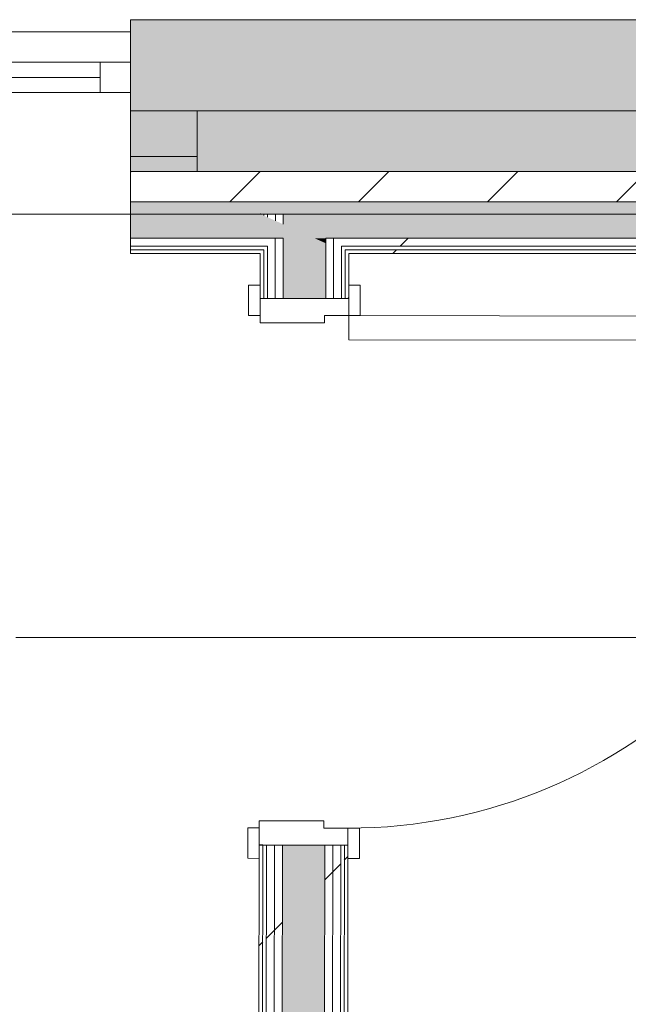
# Model space of a CAD drawing. Header units: millimetres. Extents: x -30280 to 100171, y -17460 to 4378.
# Tile 21 of 136: x -11180 to -10178, y -13640 to -12019. Entities that reach past the tile are written whole.
import ezdxf

# ---------------------------------------------------------------- set-up
doc = ezdxf.new("R2010")
doc.units = ezdxf.units.MM
doc.header["$MEASUREMENT"] = 0
doc.linetypes.add('Dot & Dashed', pattern=[3351.388812, 1587.5, -881.944444, 0, -881.944368])
doc.linetypes.add('Wipeout_Contour', pattern=[1000, 0, -1000])
for name, color, linetype in [('12_FAÇ_Façana', 7, 'Continuous'), ('16_SEC_Seccions Planta 1', 7, 'Continuous'), ('Nuevo_08_E_Envans secs', 7, 'Continuous'), ('Nuevo_Puertas Archicad', 7, 'Continuous'), ('Ventanas Archicad', 7, 'Continuous')]:
    doc.layers.add(name, color=color, linetype=linetype)
for name, color, linetype, lineweight in [('12_FAÇ_Façana_Pluma_Nº__1', 7, 'Continuous', 5), ('12_FAÇ_Façana_Pluma_Nº__2', 8, 'Continuous', 5), ('12_FAÇ_Façana_Pluma_Nº__7', 7, 'Continuous', 5), ('16_SEC_Seccions Planta 1_Pluma_Nº__192', 150, 'Continuous', 0), ('Nuevo_08_E_Envans secs_Pluma_Nº__1', 7, 'Continuous', 5), ('Nuevo_Puertas Archicad_Pluma_Nº__1', 7, 'Continuous', 5), ('Ventanas Archicad_Pluma_Nº__1', 7, 'Continuous', 5), ('Ventanas Archicad_Pluma_Nº__7', 7, 'Continuous', 5)]:
    doc.layers.add(name, color=color, linetype=linetype, lineweight=lineweight)
for name, color, linetype, lineweight, true_color in [('12_FAÇ_Façana_Pluma_Nº__102', 7, 'Continuous', 5, 0xcccccc), ('12_FAÇ_Façana_Pluma_Nº__174', 7, 'Continuous', 13, 0xe4ad2c), ('12_FAÇ_Façana_Pluma_Nº__176', 7, 'Continuous', 15, 0x93a0c6), ('Nuevo_08_E_Envans secs_Pluma_Nº__102', 7, 'Continuous', 5, 0xcccccc), ('Nuevo_08_E_Envans secs_Pluma_Nº__171', 171, 'Continuous', 13, 0xaaaaff), ('Nuevo_08_E_Envans secs_Pluma_Nº__177', 7, 'Continuous', 15, 0xf7e046), ('Nuevo_Puertas Archicad_Pluma_Nº__3', 7, 'Continuous', 5, 0xa4a4a4)]:
    doc.layers.add(name, color=color, linetype=linetype, lineweight=lineweight, true_color=true_color)
pattern_1 = [(45, (0, 0), (-919.24, 919.24), [975, -325]), (45, (4e-13, 919.2), (-919.24, 919.24), [975, -325])]

# ---------------------------------------------------------------- blocks, each defined once
blk = doc.blocks.new('Muro_22_1', base_point=(-7036.1, -12339))
at = {"layer": '12_FAÇ_Façana_Pluma_Nº__102', "linetype": 'Continuous', "lineweight": 0, "true_color": 0xe5e5e5}
blk.add_hatch(color=254, dxfattribs=at).paths.add_polyline_path([(-10997.4, -12019), (-10997.4, -12169), (-7450.4, -12169), (-7450.4, -12094.6), (-7050.4, -12094.6), (-7050.4, -12169), (-7036.1, -12169), (-7036.1, -12019)])
at = {"layer": '12_FAÇ_Façana_Pluma_Nº__174', "linetype": 'Continuous', "lineweight": 13, "true_color": 0xe4ad2c}
blk.add_hatch(color=42, dxfattribs=at).paths.add_polyline_path([(-10997.4, -12269), (-7450.4, -12269), (-7450.4, -12169), (-10997.4, -12169)])
at = {"layer": '12_FAÇ_Façana_Pluma_Nº__176', "linetype": 'Continuous', "lineweight": 0, "true_color": 0x495063}
blk.add_hatch(color=251, dxfattribs=at).paths.add_polyline_path([(-7490.4, -12319), (-10997.4, -12319), (-10997.4, -12339), (-7490.4, -12339)])
at = {"layer": '12_FAÇ_Façana_Pluma_Nº__2', "linetype": 'Continuous', "lineweight": 5}
h = blk.add_hatch(dxfattribs=at)
h.set_pattern_fill('Ceramic_0001', color=8, style=0, pattern_type=2)
h.set_pattern_definition([(45, (0, 0), (-106.066, 106.066), [])])
h.paths.add_polyline_path([(-7490.4, -12269), (-10997.4, -12269), (-10997.4, -12319), (-7490.4, -12319)])
at = {"layer": '12_FAÇ_Façana_Pluma_Nº__7', "color": 7, "linetype": 'Continuous', "lineweight": 5}
for p, q in [((-10997.4, -12169), (-7450.4, -12169)), ((-10997.4, -12269), (-7490.4, -12269)), ((-10997.4, -12319), (-7490.4, -12319))]:
    blk.add_line(p, q, dxfattribs=at)
at = {"layer": '12_FAÇ_Façana_Pluma_Nº__7', "color": 7, "linetype": 'Continuous', "lineweight": 5, "flags": 128}
for points in [[(-7036.1, -12019), (-10997.4, -12019)], [(-10997.4, -12019), (-10997.4, -12339)], [(-10997.4, -12339), (-7490.4, -12339)]]:
    blk.add_lwpolyline(points, dxfattribs=at)
blk = doc.blocks.new('Ventana Vertical Multi-Faja 27')
at = {"layer": 'Ventanas Archicad_Pluma_Nº__1', "color": 7, "linetype": 'Continuous', "lineweight": 5}
for p, q in [((-600, 50), (600, 50)), ((-600, 0), (-550, 0)), ((-550, 0), (-550, -50)), ((-550, 0), (550, 0)), ((550, -50), (550, 0)), ((550, 0), (600, 0)), ((-550, -25), (550, -25)), ((-550, -50), (-600, -50)), ((550, -50), (-550, -50)), ((600, -50), (550, -50)), ((-600, -180), (-600, -155)), ((600, -180), (600, -155)), ((-600, -250), (600, -250))]:
    blk.add_line(p, q, dxfattribs=at)
at = {"layer": 'Ventanas Archicad_Pluma_Nº__7', "color": 7, "linetype": 'Continuous', "lineweight": 5}
for p, q in [((-600, 50), (-600, 30)), ((600, 50), (600, 30)), ((-600, 30), (-600, 0)), ((-600, 30), (-600, 0)), ((600, 30), (600, 0)), ((600, 30), (600, 0)), ((-600, 0), (-600, -50)), ((-600, 0), (-600, -50)), ((-600, 0), (-600, -50)), ((-600, 0), (-600, -50)), ((600, 0), (600, -50)), ((600, 0), (600, -50)), ((600, 0), (600, -50)), ((600, 0), (600, -50)), ((-600, -50), (-600, -80)), ((-600, -50), (-600, -80)), ((600, -50), (600, -80)), ((600, -50), (600, -80)), ((-600, -80), (-600, -155)), ((-600, -80), (-600, -155)), ((600, -80), (600, -155)), ((600, -80), (600, -155)), ((-600, -180), (-600, -230)), ((600, -180), (600, -230)), ((-600, -230), (-600, -250)), ((600, -230), (600, -250))]:
    blk.add_line(p, q, dxfattribs=at)
blk = doc.blocks.new('Muro_26_1', base_point=(-11002.4, -12339))
at = {"layer": '12_FAÇ_Façana', "linetype": 'Continuous', "lineweight": 0, "true_color": 0x000000}
h = blk.add_hatch(dxfattribs=at)
h.set_pattern_fill('Yeso_0001', color=18, style=0, pattern_type=2)
h.set_pattern_definition([(0, (0, 0), (0, 375), [0, -375])])
h.paths.add_polyline_path([(-10997.4, -12269), (-10887.4, -12269), (-10887.4, -12244), (-10997.4, -12244)])
at = {"layer": '12_FAÇ_Façana_Pluma_Nº__102', "linetype": 'Continuous', "lineweight": 0, "true_color": 0xe5e5e5}
blk.add_hatch(color=254, dxfattribs=at).paths.add_polyline_path([(-10887.4, -12169), (-10997.4, -12059), (-10997.4, -12244), (-10887.4, -12244)])
at = {"layer": '12_FAÇ_Façana_Pluma_Nº__1', "color": 7, "linetype": 'Continuous', "lineweight": 5}
for p, q in [((-10997.4, -12269), (-10997.4, -12244)), ((-10997.4, -12244), (-10887.4, -12244)), ((-10887.4, -12244), (-10887.4, -12269)), ((-10887.4, -12269), (-10997.4, -12269))]:
    blk.add_line(p, q, dxfattribs=at)
at = {"layer": '12_FAÇ_Façana_Pluma_Nº__7', "color": 7, "linetype": 'Continuous', "lineweight": 5}
for p, q in [((-10997.4, -12039), (-10997.4, -12059)), ((-10997.4, -12059), (-10997.4, -12089)), ((-10997.4, -12059), (-10997.4, -12089)), ((-10997.4, -12089), (-10997.4, -12139)), ((-10997.4, -12089), (-10997.4, -12139)), ((-10997.4, -12139), (-10997.4, -12169)), ((-10997.4, -12139), (-10997.4, -12169)), ((-10997.4, -12169), (-10997.4, -12244)), ((-10997.4, -12169), (-10997.4, -12244)), ((-10887.4, -12169), (-10887.4, -12244)), ((-10997.4, -12269), (-10997.4, -12319)), ((-10997.4, -12319), (-10997.4, -12339))]:
    blk.add_line(p, q, dxfattribs=at)
at = {"layer": 'Ventanas Archicad', "color": 253, "linetype": 'Continuous', "lineweight": 5, "true_color": 0xa4a4a6, "zscale": 1000}
blk.add_blockref('Ventana Vertical Multi-Faja 27', (-11597.4, -12089), dxfattribs=at)
blk = doc.blocks.new('*X405')
at = {"layer": 'Nuevo_08_E_Envans secs_Pluma_Nº__102', "linetype": 'Continuous', "lineweight": 5, "true_color": 0xcccccc}
blk.add_hatch(color=254, dxfattribs=at).paths.add_polyline_path([(-7490.4, -12339), (-10675.9, -12339), (-10676, -12379), (-7490.4, -12379)])
blk = doc.blocks.new('Muro_115_1', base_point=(-10638, -12404))
at = {"layer": 'Nuevo_08_E_Envans secs_Pluma_Nº__1', "color": 7, "linetype": 'Continuous', "lineweight": 5, "flags": 128}
blk.add_lwpolyline([(-7490.4, -12339), (-10675.9, -12339)], dxfattribs=at)
at = {"color": 254, "linetype": 'Wipeout_Contour', "lineweight": 0, "ltscale": 49028.588246}
blk.add_wipeout([(-10644, -12401.3), (-10644, -12404), (-10638, -12404)], dxfattribs=at).dxf.layer = 'Nuevo_08_E_Envans secs'
at = {"layer": 'Nuevo_08_E_Envans secs_Pluma_Nº__171', "linetype": 'Continuous', "lineweight": 13, "true_color": 0xaaaaff}
h = blk.add_hatch(dxfattribs=at)
h.set_pattern_fill('Panellat_HPL_0001', color=161, style=0, pattern_type=2)
h.set_pattern_definition(pattern_1)
h.paths.add_polyline_path([(-10644, -12401.3), (-10644, -12404), (-10638, -12404)])
at = {"color": 254, "linetype": 'Wipeout_Contour', "lineweight": 0, "ltscale": 65359.993826}
blk.add_wipeout([(-10644, -12398), (-10644, -12401.3), (-10638, -12404), (-10638, -12398)], dxfattribs=at).dxf.layer = 'Nuevo_08_E_Envans secs'
at = {"layer": 'Nuevo_08_E_Envans secs_Pluma_Nº__171', "linetype": 'Continuous', "lineweight": 13, "true_color": 0xaaaaff}
h = blk.add_hatch(dxfattribs=at)
h.set_pattern_fill('Panellat_HPL_0001', color=161, style=0, pattern_type=2)
h.set_pattern_definition(pattern_1)
h.paths.add_polyline_path([(-10644, -12398), (-10644, -12401.3), (-10638, -12404), (-10638, -12398)])
at = {"color": 254, "linetype": 'Wipeout_Contour', "lineweight": 0, "ltscale": 65355.68631}
blk.add_wipeout([(-10650, -12379), (-10663, -12379), (-10663, -12392), (-10650, -12392)], dxfattribs=at).dxf.layer = 'Nuevo_08_E_Envans secs'
at = {"color": 254, "linetype": 'Wipeout_Contour', "lineweight": 0, "ltscale": 61678.236318}
blk.add_wipeout([(-7515.4, -12398), (-10638, -12398), (-10638, -12404), (-7515.4, -12404)], dxfattribs=at).dxf.layer = 'Nuevo_08_E_Envans secs'
at = {"layer": 'Nuevo_08_E_Envans secs_Pluma_Nº__171', "linetype": 'Continuous', "lineweight": 13, "true_color": 0xaaaaff}
h = blk.add_hatch(dxfattribs=at)
h.set_pattern_fill('Panellat_HPL_0001', color=161, style=0, pattern_type=2)
h.set_pattern_definition(pattern_1)
h.paths.add_polyline_path([(-7515.4, -12398), (-10638, -12398), (-10638, -12404), (-7515.4, -12404)])
at = {"layer": 'Nuevo_08_E_Envans secs_Pluma_Nº__177', "linetype": 'Continuous', "lineweight": 15, "true_color": 0xf7e046}
h = blk.add_hatch(dxfattribs=at)
h.set_pattern_fill('Panellat_HPL_0001', color=53, style=0, pattern_type=2)
h.set_pattern_definition(pattern_1)
h.paths.add_polyline_path([(-10650, -12379), (-10663, -12379), (-10663, -12392), (-10650, -12392)])
at = {"layer": 'Nuevo_08_E_Envans secs_Pluma_Nº__1', "color": 7, "linetype": 'Continuous', "lineweight": 5}
for p, q in [((-10663, -12379), (-10676, -12379)), ((-10663, -12379), (-10663, -12392)), ((-10644, -12401.3), (-10644, -12404))]:
    blk.add_line(p, q, dxfattribs=at)
at = {"layer": 'Nuevo_08_E_Envans secs_Pluma_Nº__1', "color": 7, "linetype": 'Continuous', "lineweight": 5, "flags": 128}
blk.add_lwpolyline([(-10638, -12404), (-7515.4, -12404)], dxfattribs=at)
at = {"color": 254, "linetype": 'Wipeout_Contour', "lineweight": 0, "ltscale": 61631.376867}
blk.add_wipeout([(-7503.4, -12379), (-10650, -12379), (-10650, -12392), (-7503.4, -12392)], dxfattribs=at).dxf.layer = 'Nuevo_08_E_Envans secs'
at = {"layer": 'Nuevo_08_E_Envans secs_Pluma_Nº__177', "linetype": 'Continuous', "lineweight": 15, "true_color": 0xf7e046}
h = blk.add_hatch(dxfattribs=at)
h.set_pattern_fill('Panellat_HPL_0001', color=53, style=0, pattern_type=2)
h.set_pattern_definition(pattern_1)
h.paths.add_polyline_path([(-7503.4, -12379), (-10650, -12379), (-10650, -12392), (-7503.4, -12392)])
at = {"layer": 'Nuevo_08_E_Envans secs_Pluma_Nº__1', "color": 7, "linetype": 'Continuous', "lineweight": 5}
for p, q in [((-10663, -12379), (-7490.4, -12379)), ((-10650, -12392), (-10650, -12398)), ((-10650, -12392), (-7503.4, -12392)), ((-10644, -12398), (-10644, -12401.3)), ((-10644, -12398), (-7509.4, -12398))]:
    blk.add_line(p, q, dxfattribs=at)
at = {"layer": 'Nuevo_08_E_Envans secs', "color": 7, "lineweight": 20}
blk.add_blockref('*X405', (0, 0), dxfattribs=at)
blk = doc.blocks.new('*X468')
at = {"layer": 'Nuevo_08_E_Envans secs_Pluma_Nº__102', "linetype": 'Continuous', "lineweight": 5, "true_color": 0xcccccc}
blk.add_hatch(color=254, dxfattribs=at).paths.add_polyline_path([(-10676, -12379), (-10694.1, -12379), (-10676, -12387.1)])
blk = doc.blocks.new('*X469')
at = {"layer": 'Nuevo_08_E_Envans secs_Pluma_Nº__102', "linetype": 'Continuous', "lineweight": 5, "true_color": 0xcccccc}
blk.add_hatch(color=254, dxfattribs=at).paths.add_polyline_path([(-10675.9, -12339), (-10745.9, -12339), (-10745.9, -12355.9), (-10694.1, -12379), (-10676, -12379)])
blk = doc.blocks.new('*X474')
at = {"layer": 'Nuevo_08_E_Envans secs_Pluma_Nº__102', "linetype": 'Continuous', "lineweight": 5, "true_color": 0xcccccc}
blk.add_hatch(color=254, dxfattribs=at).paths.add_polyline_path([(-10694.1, -12379), (-10745.9, -12355.9), (-10746, -12379)])
blk = doc.blocks.new('*X475')
at = {"layer": 'Nuevo_08_E_Envans secs_Pluma_Nº__102', "linetype": 'Continuous', "lineweight": 5, "true_color": 0xcccccc}
blk.add_hatch(color=254, dxfattribs=at).paths.add_polyline_path([(-10747.9, -13674.6), (-10677.9, -13674.6), (-10677.4, -13378.2), (-10747.4, -13378.1)])
blk = doc.blocks.new('*X476')
at = {"layer": 'Nuevo_08_E_Envans secs_Pluma_Nº__102', "linetype": 'Continuous', "lineweight": 5, "true_color": 0xcccccc}
blk.add_hatch(color=254, dxfattribs=at).paths.add_polyline_path([(-10746, -12379), (-10746.1, -12478.1), (-10676.1, -12478.2), (-10676, -12387.1), (-10694.1, -12379)])
blk = doc.blocks.new('Puerta 27_11')
at = {"layer": 'Nuevo_Puertas Archicad_Pluma_Nº__1', "color": 7, "linetype": 'Continuous', "lineweight": 5}
for p, q in [((382, 0), (382, 844)), ((382, 844), (422, 844)), ((422, 844), (422, 0)), ((-472, 0), (-472, 19)), ((-472, 19), (-422, 19)), ((-422, 19), (-422, 0)), ((422, 19), (472, 19)), ((422, 0), (422, 19)), ((472, 19), (472, 0)), ((-422, 0), (-472, 0)), ((-450, 0), (-472, 0)), ((-450, 0), (-472, 0)), ((-422, 0), (-450, 0)), ((-450, 0), (-450, -146)), ((-450, 0), (-450, -6)), ((-450, 0), (-450, -6)), ((-422, -40), (-422, 0)), ((422, 0), (382, 0)), ((472, 0), (422, 0)), ((450, 0), (422, 0)), ((422, 0), (422, -40)), ((450, -146), (450, 0)), ((450, 0), (450, -6)), ((450, 0), (450, -6)), ((450, 0), (472, 0)), ((450, 0), (472, 0)), ((-450, -6), (-450, -12)), ((-450, -6), (-450, -12)), ((-450, -12), (-450, -25)), ((-450, -12), (-450, -25)), ((450, -6), (450, -12)), ((450, -6), (450, -12)), ((450, -12), (450, -25)), ((450, -12), (450, -25)), ((-450, -25), (-450, -38)), ((-450, -25), (-450, -38)), ((450, -25), (450, -38)), ((450, -25), (450, -38)), ((-450, -38), (-450, -108)), ((-450, -38), (-450, -108)), ((-410, -40), (-422, -40)), ((-410, -146), (-410, -40)), ((422, -40), (410, -40)), ((410, -40), (410, -146)), ((450, -38), (450, -108)), ((450, -38), (450, -108)), ((-450, -108), (-450, -121)), ((-450, -108), (-450, -121)), ((450, -108), (450, -121)), ((450, -108), (450, -121)), ((-450, -121), (-450, -134)), ((-450, -121), (-450, -134)), ((450, -121), (450, -134)), ((450, -121), (450, -134)), ((-450, -134), (-450, -140)), ((-450, -134), (-450, -140)), ((-450, -140), (-450, -146)), ((-450, -140), (-450, -146)), ((450, -134), (450, -140)), ((450, -134), (450, -140)), ((450, -140), (450, -146)), ((450, -140), (450, -146)), ((-472, -165), (-472, -146)), ((-472, -146), (-422, -146)), ((-450, -146), (-472, -146)), ((-450, -146), (-472, -146)), ((-450, -146), (-410, -146)), ((-422, -146), (-422, -165)), ((410, -146), (450, -146)), ((422, -146), (472, -146)), ((422, -165), (422, -146)), ((450, -146), (472, -146)), ((450, -146), (472, -146)), ((472, -146), (472, -165)), ((-422, -165), (-472, -165)), ((472, -165), (422, -165))]:
    blk.add_line(p, q, dxfattribs=at)
at = {"layer": 'Nuevo_Puertas Archicad_Pluma_Nº__3', "color": 253, "linetype": 'Continuous', "lineweight": 5, "true_color": 0xa4a4a4}
blk.add_arc((422, 0), 844, 90, 180, dxfattribs=at)
blk = doc.blocks.new('Muro_131_1', base_point=(-10640.1, -13808.6))
at = {"layer": 'Nuevo_08_E_Envans secs', "color": 7, "lineweight": 20}
blk.add_blockref('*X468', (0, 0), dxfattribs=at)
at = {"color": 254, "linetype": 'Wipeout_Contour', "lineweight": 0, "ltscale": 49155.898548}
blk.add_wipeout([(-10783.9, -12339), (-10777.9, -12341.6), (-10777.9, -12339)], dxfattribs=at).dxf.layer = 'Nuevo_08_E_Envans secs'
at = {"color": 254, "linetype": 'Wipeout_Contour', "lineweight": 0, "ltscale": 65728.408018}
blk.add_wipeout([(-10778, -12404), (-10778, -12398), (-10784, -12398), (-10784, -12404)], dxfattribs=at).dxf.layer = 'Nuevo_08_E_Envans secs'
at = {"color": 254, "linetype": 'Wipeout_Contour', "lineweight": 0, "ltscale": 49046.161489}
blk.add_wipeout([(-10663, -12392), (-10664.9, -12392), (-10663, -12392.8)], dxfattribs=at).dxf.layer = 'Nuevo_08_E_Envans secs'
at = {"color": 254, "linetype": 'Wipeout_Contour', "lineweight": 0, "ltscale": 49033.929308}
blk.add_wipeout([(-10650, -12398), (-10651.5, -12398), (-10650, -12398.6)], dxfattribs=at).dxf.layer = 'Nuevo_08_E_Envans secs'
at = {"color": 254, "linetype": 'Wipeout_Contour', "lineweight": 0, "ltscale": 69193.596997}
blk.add_wipeout([(-10785.9, -13674.6), (-10779.9, -13674.6), (-10779.4, -13378), (-10785.4, -13378)], dxfattribs=at).dxf.layer = 'Nuevo_08_E_Envans secs'
at = {"layer": 'Nuevo_08_E_Envans secs_Pluma_Nº__171', "linetype": 'Continuous', "lineweight": 13, "true_color": 0xaaaaff}
h = blk.add_hatch(dxfattribs=at)
h.set_pattern_fill('Panellat_HPL_0001', color=161, style=0, pattern_type=2)
h.set_pattern_definition(pattern_1)
h.paths.add_polyline_path([(-10783.9, -12339), (-10777.9, -12341.6), (-10777.9, -12339)])
h = blk.add_hatch(dxfattribs=at)
h.set_pattern_fill('Panellat_HPL_0001', color=161, style=0, pattern_type=2)
h.set_pattern_definition(pattern_1)
h.paths.add_polyline_path([(-10778, -12404), (-10778, -12398), (-10784, -12398), (-10784, -12404)])
h = blk.add_hatch(dxfattribs=at)
h.set_pattern_fill('Panellat_HPL_0001', color=161, style=0, pattern_type=2)
h.set_pattern_definition(pattern_1)
h.paths.add_polyline_path([(-10785.9, -13674.6), (-10779.9, -13674.6), (-10779.4, -13378), (-10785.4, -13378)])
at = {"layer": 'Nuevo_08_E_Envans secs_Pluma_Nº__177', "linetype": 'Continuous', "lineweight": 15, "true_color": 0xf7e046}
h = blk.add_hatch(dxfattribs=at)
h.set_pattern_fill('Panellat_HPL_0001', color=53, style=0, pattern_type=2)
h.set_pattern_definition(pattern_1)
h.paths.add_polyline_path([(-10663, -12392), (-10664.9, -12392), (-10663, -12392.8)])
h = blk.add_hatch(dxfattribs=at)
h.set_pattern_fill('Panellat_HPL_0001', color=53, style=0, pattern_type=2)
h.set_pattern_definition(pattern_1)
h.paths.add_polyline_path([(-10650, -12398), (-10651.5, -12398), (-10650, -12398.6)])
at = {"layer": 'Nuevo_08_E_Envans secs_Pluma_Nº__1', "color": 7, "linetype": 'Continuous', "lineweight": 5}
blk.add_line((-10785.4, -13378), (-10785.5, -13400), dxfattribs=at)
at = {"layer": 'Nuevo_08_E_Envans secs_Pluma_Nº__1', "color": 7, "linetype": 'Continuous', "lineweight": 5, "flags": 128}
blk.add_lwpolyline([(-10785.4, -13378), (-10785.9, -13674.6)], dxfattribs=at)
at = {"layer": 'Nuevo_08_E_Envans secs_Pluma_Nº__1', "color": 7, "linetype": 'Continuous', "lineweight": 5}
blk.add_point((-10783.9, -12339), dxfattribs=at)
at = {"color": 254, "linetype": 'Wipeout_Contour', "lineweight": 0, "ltscale": 65512.472074}
blk.add_wipeout([(-10758.9, -12339), (-10771.9, -12339), (-10771.9, -12344.3), (-10758.9, -12350.1)], dxfattribs=at).dxf.layer = 'Nuevo_08_E_Envans secs'
at = {"color": 254, "linetype": 'Wipeout_Contour', "lineweight": 0, "ltscale": 65640.883834}
blk.add_wipeout([(-10759, -12392), (-10759, -12379), (-10772, -12379), (-10772, -12392)], dxfattribs=at).dxf.layer = 'Nuevo_08_E_Envans secs'
at = {"color": 254, "linetype": 'Wipeout_Contour', "lineweight": 0, "ltscale": 81725.755622}
blk.add_wipeout([(-10650, -12392), (-10663, -12392), (-10663, -12392.8), (-10651.5, -12398), (-10650, -12398)], dxfattribs=at).dxf.layer = 'Nuevo_08_E_Envans secs'
at = {"color": 254, "linetype": 'Wipeout_Contour', "lineweight": 0, "ltscale": 65849.532618}
blk.add_wipeout([(-10784, -12404), (-10784.1, -12478), (-10778.1, -12478), (-10778, -12404)], dxfattribs=at).dxf.layer = 'Nuevo_08_E_Envans secs'
at = {"color": 254, "linetype": 'Wipeout_Contour', "lineweight": 0, "ltscale": 69155.003246}
blk.add_wipeout([(-10773.4, -13378), (-10773.9, -13674.6), (-10760.9, -13674.6), (-10760.4, -13378.1)], dxfattribs=at).dxf.layer = 'Nuevo_08_E_Envans secs'
at = {"layer": 'Nuevo_08_E_Envans secs_Pluma_Nº__171', "linetype": 'Continuous', "lineweight": 13, "true_color": 0xaaaaff}
h = blk.add_hatch(dxfattribs=at)
h.set_pattern_fill('Panellat_HPL_0001', color=161, style=0, pattern_type=2)
h.set_pattern_definition(pattern_1)
h.paths.add_polyline_path([(-10784, -12404), (-10784.1, -12478), (-10778.1, -12478), (-10778, -12404)])
at = {"layer": 'Nuevo_08_E_Envans secs_Pluma_Nº__177', "linetype": 'Continuous', "lineweight": 15, "true_color": 0xf7e046}
h = blk.add_hatch(dxfattribs=at)
h.set_pattern_fill('Panellat_HPL_0001', color=53, style=0, pattern_type=2)
h.set_pattern_definition(pattern_1)
h.paths.add_polyline_path([(-10758.9, -12339), (-10771.9, -12339), (-10771.9, -12344.3), (-10758.9, -12350.1)])
h = blk.add_hatch(dxfattribs=at)
h.set_pattern_fill('Panellat_HPL_0001', color=53, style=0, pattern_type=2)
h.set_pattern_definition(pattern_1)
h.paths.add_polyline_path([(-10759, -12392), (-10759, -12379), (-10772, -12379), (-10772, -12392)])
h = blk.add_hatch(dxfattribs=at)
h.set_pattern_fill('Panellat_HPL_0001', color=53, style=0, pattern_type=2)
h.set_pattern_definition(pattern_1)
h.paths.add_polyline_path([(-10650, -12392), (-10663, -12392), (-10663, -12392.8), (-10651.5, -12398), (-10650, -12398)])
h = blk.add_hatch(dxfattribs=at)
h.set_pattern_fill('Panellat_HPL_0001', color=53, style=0, pattern_type=2)
h.set_pattern_definition(pattern_1)
h.paths.add_polyline_path([(-10773.4, -13378), (-10773.9, -13674.6), (-10760.9, -13674.6), (-10760.4, -13378.1)])
at = {"layer": 'Nuevo_08_E_Envans secs_Pluma_Nº__1', "color": 7, "linetype": 'Continuous', "lineweight": 5}
for p, q in [((-10777.9, -12339), (-10777.9, -12341.6)), ((-10771.9, -12339), (-10771.9, -12344.3)), ((-10784.1, -12478), (-10784.1, -12456)), ((-10779.4, -13378), (-10785.4, -13378)), ((-10779.4, -13378), (-10779.9, -13674.6)), ((-10773.4, -13378), (-10779.4, -13378)), ((-10773.4, -13378), (-10773.9, -13674.6))]:
    blk.add_line(p, q, dxfattribs=at)
at = {"layer": 'Nuevo_08_E_Envans secs_Pluma_Nº__1', "color": 7, "linetype": 'Continuous', "lineweight": 5, "flags": 128}
for points in [[(-10783.9, -12339), (-10777.9, -12339)], [(-10777.9, -12339), (-10771.9, -12339)], [(-10784, -12404), (-10784.1, -12478)]]:
    blk.add_lwpolyline(points, dxfattribs=at)
at = {"color": 254, "linetype": 'Wipeout_Contour', "lineweight": 0, "ltscale": 65487.179291}
blk.add_wipeout([(-10745.9, -12339), (-10758.9, -12339), (-10758.9, -12350.1), (-10745.9, -12355.9)], dxfattribs=at).dxf.layer = 'Nuevo_08_E_Envans secs'
at = {"color": 254, "linetype": 'Wipeout_Contour', "lineweight": 0, "ltscale": 81735.570244}
blk.add_wipeout([(-10663, -12379), (-10676, -12379), (-10676, -12387.1), (-10664.9, -12392), (-10663, -12392)], dxfattribs=at).dxf.layer = 'Nuevo_08_E_Envans secs'
at = {"color": 254, "linetype": 'Wipeout_Contour', "lineweight": 0, "ltscale": 65790.837424}
blk.add_wipeout([(-10772, -12392), (-10772.1, -12478), (-10759.1, -12478.1), (-10759, -12392)], dxfattribs=at).dxf.layer = 'Nuevo_08_E_Envans secs'
at = {"color": 254, "linetype": 'Wipeout_Contour', "lineweight": 0, "ltscale": 69122.658946}
blk.add_wipeout([(-10760.4, -13378.1), (-10760.9, -13674.6), (-10747.9, -13674.6), (-10747.4, -13378.1)], dxfattribs=at).dxf.layer = 'Nuevo_08_E_Envans secs'
at = {"layer": 'Nuevo_08_E_Envans secs_Pluma_Nº__177', "linetype": 'Continuous', "lineweight": 15, "true_color": 0xf7e046}
h = blk.add_hatch(dxfattribs=at)
h.set_pattern_fill('Panellat_HPL_0001', color=53, style=0, pattern_type=2)
h.set_pattern_definition(pattern_1)
h.paths.add_polyline_path([(-10745.9, -12339), (-10758.9, -12339), (-10758.9, -12350.1), (-10745.9, -12355.9)])
h = blk.add_hatch(dxfattribs=at)
h.set_pattern_fill('Panellat_HPL_0001', color=53, style=0, pattern_type=2)
h.set_pattern_definition(pattern_1)
h.paths.add_polyline_path([(-10663, -12379), (-10676, -12379), (-10676, -12387.1), (-10664.9, -12392), (-10663, -12392)])
h = blk.add_hatch(dxfattribs=at)
h.set_pattern_fill('Panellat_HPL_0001', color=53, style=0, pattern_type=2)
h.set_pattern_definition(pattern_1)
h.paths.add_polyline_path([(-10772, -12392), (-10772.1, -12478), (-10759.1, -12478.1), (-10759, -12392)])
h = blk.add_hatch(dxfattribs=at)
h.set_pattern_fill('Panellat_HPL_0001', color=53, style=0, pattern_type=2)
h.set_pattern_definition(pattern_1)
h.paths.add_polyline_path([(-10760.4, -13378.1), (-10760.9, -13674.6), (-10747.9, -13674.6), (-10747.4, -13378.1)])
at = {"layer": 'Nuevo_08_E_Envans secs_Pluma_Nº__1', "color": 7, "linetype": 'Continuous', "lineweight": 5}
for p, q in [((-10758.9, -12339), (-10758.9, -12350.1)), ((-10745.9, -12339), (-10745.9, -12355.9)), ((-10784, -12398), (-10778, -12398)), ((-10778, -12398), (-10778.1, -12478)), ((-10778, -12392), (-10772, -12392)), ((-10772, -12392), (-10772.1, -12478)), ((-10778.1, -12478), (-10784.1, -12478)), ((-10772.1, -12478), (-10778.1, -12478)), ((-10760.4, -13378.1), (-10773.4, -13378)), ((-10760.4, -13378.1), (-10760.9, -13674.6)), ((-10747.4, -13378.1), (-10760.4, -13378.1)), ((-10747.4, -13378.1), (-10747.9, -13674.6))]:
    blk.add_line(p, q, dxfattribs=at)
at = {"layer": 'Nuevo_08_E_Envans secs_Pluma_Nº__1', "color": 7, "linetype": 'Continuous', "lineweight": 5, "flags": 128}
for points in [[(-10771.9, -12339), (-10758.9, -12339)], [(-10758.9, -12339), (-10745.9, -12339)], [(-10745.9, -12339), (-10675.9, -12339)]]:
    blk.add_lwpolyline(points, dxfattribs=at)
at = {"layer": 'Nuevo_08_E_Envans secs', "color": 7, "lineweight": 20}
for name in ['*X469', '*X475']:
    blk.add_blockref(name, (0, 0), dxfattribs=at)
at = {"color": 254, "linetype": 'Wipeout_Contour', "lineweight": 0, "ltscale": 65737.183512}
blk.add_wipeout([(-10759, -12379), (-10759.1, -12478.1), (-10746.1, -12478.1), (-10746, -12379)], dxfattribs=at).dxf.layer = 'Nuevo_08_E_Envans secs'
at = {"color": 254, "linetype": 'Wipeout_Contour', "lineweight": 0, "ltscale": 68916.720231}
blk.add_wipeout([(-10677.4, -13378.2), (-10677.9, -13674.6), (-10664.9, -13674.6), (-10664.4, -13378.2)], dxfattribs=at).dxf.layer = 'Nuevo_08_E_Envans secs'
at = {"layer": 'Nuevo_08_E_Envans secs_Pluma_Nº__177', "linetype": 'Continuous', "lineweight": 15, "true_color": 0xf7e046}
h = blk.add_hatch(dxfattribs=at)
h.set_pattern_fill('Panellat_HPL_0001', color=53, style=0, pattern_type=2)
h.set_pattern_definition(pattern_1)
h.paths.add_polyline_path([(-10759, -12379), (-10759.1, -12478.1), (-10746.1, -12478.1), (-10746, -12379)])
h = blk.add_hatch(dxfattribs=at)
h.set_pattern_fill('Panellat_HPL_0001', color=53, style=0, pattern_type=2)
h.set_pattern_definition(pattern_1)
h.paths.add_polyline_path([(-10677.4, -13378.2), (-10677.9, -13674.6), (-10664.9, -13674.6), (-10664.4, -13378.2)])
at = {"layer": 'Nuevo_08_E_Envans secs_Pluma_Nº__1', "color": 7, "linetype": 'Continuous', "lineweight": 5}
for p, q in [((-10772, -12379), (-10759, -12379)), ((-10759, -12379), (-10759.1, -12478.1)), ((-10759, -12379), (-10746, -12379)), ((-10746, -12379), (-10746.1, -12478.1)), ((-10759.1, -12478.1), (-10772.1, -12478)), ((-10746.1, -12478.1), (-10759.1, -12478.1)), ((-10677.4, -13378.2), (-10747.4, -13378.1)), ((-10677.4, -13378.2), (-10677.9, -13674.6))]:
    blk.add_line(p, q, dxfattribs=at)
at = {"layer": 'Nuevo_08_E_Envans secs', "color": 7, "lineweight": 20}
for name in ['*X474', '*X476']:
    blk.add_blockref(name, (0, 0), dxfattribs=at)
at = {"color": 254, "linetype": 'Wipeout_Contour', "lineweight": 0, "ltscale": 65537.333658}
blk.add_wipeout([(-10676, -12387.1), (-10676.1, -12478.2), (-10663.1, -12478.2), (-10663, -12392.8)], dxfattribs=at).dxf.layer = 'Nuevo_08_E_Envans secs'
at = {"color": 254, "linetype": 'Wipeout_Contour', "lineweight": 0, "ltscale": 68884.553929}
blk.add_wipeout([(-10664.4, -13378.2), (-10664.9, -13674.6), (-10651.9, -13674.6), (-10651.4, -13378.2)], dxfattribs=at).dxf.layer = 'Nuevo_08_E_Envans secs'
at = {"layer": 'Nuevo_08_E_Envans secs_Pluma_Nº__177', "linetype": 'Continuous', "lineweight": 15, "true_color": 0xf7e046}
h = blk.add_hatch(dxfattribs=at)
h.set_pattern_fill('Panellat_HPL_0001', color=53, style=0, pattern_type=2)
h.set_pattern_definition(pattern_1)
h.paths.add_polyline_path([(-10676, -12387.1), (-10676.1, -12478.2), (-10663.1, -12478.2), (-10663, -12392.8)])
h = blk.add_hatch(dxfattribs=at)
h.set_pattern_fill('Panellat_HPL_0001', color=53, style=0, pattern_type=2)
h.set_pattern_definition(pattern_1)
h.paths.add_polyline_path([(-10664.4, -13378.2), (-10664.9, -13674.6), (-10651.9, -13674.6), (-10651.4, -13378.2)])
at = {"layer": 'Nuevo_08_E_Envans secs_Pluma_Nº__1', "color": 7, "linetype": 'Continuous', "lineweight": 5}
for p, q in [((-10676, -12387.1), (-10676.1, -12478.2)), ((-10676, -12379), (-10676, -12387.1)), ((-10663, -12379), (-10676, -12379)), ((-10676.1, -12478.2), (-10746.1, -12478.1)), ((-10664.4, -13378.2), (-10677.4, -13378.2)), ((-10664.4, -13378.2), (-10664.9, -13674.6))]:
    blk.add_line(p, q, dxfattribs=at)
at = {"color": 254, "linetype": 'Wipeout_Contour', "lineweight": 0, "ltscale": 65512.303345}
blk.add_wipeout([(-10663, -12392.8), (-10663.1, -12478.2), (-10650.1, -12478.2), (-10650, -12398.6)], dxfattribs=at).dxf.layer = 'Nuevo_08_E_Envans secs'
at = {"color": 254, "linetype": 'Wipeout_Contour', "lineweight": 0, "ltscale": 68846.231567}
blk.add_wipeout([(-10645.4, -13378.2), (-10645.9, -13674.6), (-10639.9, -13674.6), (-10639.4, -13378.2)], dxfattribs=at).dxf.layer = 'Nuevo_08_E_Envans secs'
at = {"layer": 'Nuevo_08_E_Envans secs_Pluma_Nº__171', "linetype": 'Continuous', "lineweight": 13, "true_color": 0xaaaaff}
h = blk.add_hatch(dxfattribs=at)
h.set_pattern_fill('Panellat_HPL_0001', color=161, style=0, pattern_type=2)
h.set_pattern_definition(pattern_1)
h.paths.add_polyline_path([(-10645.4, -13378.2), (-10645.9, -13674.6), (-10639.9, -13674.6), (-10639.4, -13378.2)])
at = {"layer": 'Nuevo_08_E_Envans secs_Pluma_Nº__177', "linetype": 'Continuous', "lineweight": 15, "true_color": 0xf7e046}
h = blk.add_hatch(dxfattribs=at)
h.set_pattern_fill('Panellat_HPL_0001', color=53, style=0, pattern_type=2)
h.set_pattern_definition(pattern_1)
h.paths.add_polyline_path([(-10663, -12392.8), (-10663.1, -12478.2), (-10650.1, -12478.2), (-10650, -12398.6)])
at = {"layer": 'Nuevo_08_E_Envans secs_Pluma_Nº__1', "color": 7, "linetype": 'Continuous', "lineweight": 5}
for p, q in [((-10663, -12379), (-10663, -12392)), ((-10663, -12392.8), (-10663.1, -12478.2)), ((-10663, -12392), (-10663, -12392.8)), ((-10663.1, -12478.2), (-10676.1, -12478.2)), ((-10651.4, -13378.2), (-10664.4, -13378.2)), ((-10651.4, -13378.2), (-10651.9, -13674.6)), ((-10645.4, -13378.2), (-10651.4, -13378.2)), ((-10645.4, -13378.2), (-10645.9, -13674.6)), ((-10639.4, -13378.2), (-10645.4, -13378.2)), ((-10639.4, -13378.2), (-10639.5, -13400.2))]:
    blk.add_line(p, q, dxfattribs=at)
at = {"layer": 'Nuevo_08_E_Envans secs_Pluma_Nº__1', "color": 7, "linetype": 'Continuous', "lineweight": 5, "flags": 128}
blk.add_lwpolyline([(-10639.9, -13674.6), (-10639.4, -13378.2)], dxfattribs=at)
at = {"color": 254, "linetype": 'Wipeout_Contour', "lineweight": 0, "ltscale": 65484.475593}
blk.add_wipeout([(-10644.1, -12478.2), (-10638.1, -12478.2), (-10638, -12404), (-10644, -12404)], dxfattribs=at).dxf.layer = 'Nuevo_08_E_Envans secs'
at = {"layer": 'Nuevo_08_E_Envans secs_Pluma_Nº__171', "linetype": 'Continuous', "lineweight": 13, "true_color": 0xaaaaff}
h = blk.add_hatch(dxfattribs=at)
h.set_pattern_fill('Panellat_HPL_0001', color=161, style=0, pattern_type=2)
h.set_pattern_definition(pattern_1)
h.paths.add_polyline_path([(-10644.1, -12478.2), (-10638.1, -12478.2), (-10638, -12404), (-10644, -12404)])
at = {"layer": 'Nuevo_08_E_Envans secs_Pluma_Nº__1', "color": 7, "linetype": 'Continuous', "lineweight": 5}
for p, q in [((-10650, -12398.6), (-10650.1, -12478.2)), ((-10650, -12392), (-10650, -12398)), ((-10650, -12398), (-10650, -12398.6)), ((-10644, -12398), (-10644, -12401.3)), ((-10644, -12401.3), (-10644, -12404)), ((-10644, -12404), (-10644.1, -12478.2)), ((-10638.1, -12478.2), (-10638.1, -12456.2)), ((-10650.1, -12478.2), (-10663.1, -12478.2)), ((-10644.1, -12478.2), (-10650.1, -12478.2)), ((-10638.1, -12478.2), (-10644.1, -12478.2))]:
    blk.add_line(p, q, dxfattribs=at)
at = {"layer": 'Nuevo_08_E_Envans secs_Pluma_Nº__1', "color": 7, "linetype": 'Continuous', "lineweight": 5, "flags": 128}
blk.add_lwpolyline([(-10638.1, -12478.2), (-10638, -12404)], dxfattribs=at)
at = {"layer": 'Nuevo_Puertas Archicad', "color": 253, "linetype": 'Continuous', "lineweight": 5, "true_color": 0xa4a4a6, "xscale": -1, "zscale": 1000, "rotation": 269.9153114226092}
blk.add_blockref('Puerta 27_11', (-10638.8, -12928.2), dxfattribs=at)
blk = doc.blocks.new('*X481')
at = {"layer": 'Nuevo_08_E_Envans secs_Pluma_Nº__102', "linetype": 'Continuous', "lineweight": 5, "true_color": 0xcccccc}
blk.add_hatch(color=254, dxfattribs=at).paths.add_polyline_path([(-10784, -12379), (-10778, -12379), (-10777.9, -12341.6), (-10783.9, -12339)])
blk = doc.blocks.new('*X482')
at = {"layer": 'Nuevo_08_E_Envans secs_Pluma_Nº__102', "linetype": 'Continuous', "lineweight": 5, "true_color": 0xcccccc}
blk.add_hatch(color=254, dxfattribs=at).paths.add_polyline_path([(-10772, -12379), (-10771.9, -12344.3), (-10777.9, -12341.6), (-10778, -12379)])
blk = doc.blocks.new('*X483')
at = {"layer": 'Nuevo_08_E_Envans secs_Pluma_Nº__102', "linetype": 'Continuous', "lineweight": 5, "true_color": 0xcccccc}
blk.add_hatch(color=254, dxfattribs=at).paths.add_polyline_path([(-10759, -12379), (-10758.9, -12350.1), (-10771.9, -12344.3), (-10772, -12379)])
blk = doc.blocks.new('*X484')
at = {"layer": 'Nuevo_08_E_Envans secs_Pluma_Nº__102', "linetype": 'Continuous', "lineweight": 5, "true_color": 0xcccccc}
blk.add_hatch(color=254, dxfattribs=at).paths.add_polyline_path([(-10746, -12379), (-10745.9, -12355.9), (-10758.9, -12350.1), (-10759, -12379)])
blk = doc.blocks.new('*X485')
at = {"layer": 'Nuevo_08_E_Envans secs_Pluma_Nº__102', "linetype": 'Continuous', "lineweight": 5, "true_color": 0xcccccc}
blk.add_hatch(color=254, dxfattribs=at).paths.add_polyline_path([(-10997.4, -12379), (-10784, -12379), (-10783.9, -12339), (-10997.4, -12339)])
blk = doc.blocks.new('Muro_133_1', base_point=(-10997.4, -12404))
at = {"layer": 'Nuevo_08_E_Envans secs_Pluma_Nº__1', "color": 7, "linetype": 'Continuous', "lineweight": 5}
blk.add_line((-10759, -12379), (-10746, -12379), dxfattribs=at)
at = {"layer": 'Nuevo_08_E_Envans secs_Pluma_Nº__1', "color": 7, "linetype": 'Continuous', "lineweight": 5, "flags": 128}
blk.add_lwpolyline([(-10783.9, -12339), (-10997.4, -12339)], dxfattribs=at)
at = {"layer": 'Nuevo_08_E_Envans secs_Pluma_Nº__1', "color": 7, "linetype": 'Continuous', "lineweight": 5}
blk.add_point((-10783.9, -12339), dxfattribs=at)
at = {"layer": 'Nuevo_08_E_Envans secs', "color": 7, "lineweight": 20}
for name in ['*X481', '*X484']:
    blk.add_blockref(name, (0, 0), dxfattribs=at)
at = {"color": 254, "linetype": 'Wipeout_Contour', "lineweight": 0, "ltscale": 65681.571827}
blk.add_wipeout([(-10778, -12392), (-10778, -12379), (-10784, -12379), (-10784, -12392)], dxfattribs=at).dxf.layer = 'Nuevo_08_E_Envans secs'
at = {"layer": 'Nuevo_08_E_Envans secs_Pluma_Nº__177', "linetype": 'Continuous', "lineweight": 15, "true_color": 0xf7e046}
h = blk.add_hatch(dxfattribs=at)
h.set_pattern_fill('Panellat_HPL_0001', color=53, style=0, pattern_type=2)
h.set_pattern_definition(pattern_1)
h.paths.add_polyline_path([(-10778, -12392), (-10778, -12379), (-10784, -12379), (-10784, -12392)])
at = {"layer": 'Nuevo_08_E_Envans secs', "color": 7, "lineweight": 20}
blk.add_blockref('*X482', (0, 0), dxfattribs=at)
at = {"color": 254, "linetype": 'Wipeout_Contour', "lineweight": 0, "ltscale": 65665.816871}
blk.add_wipeout([(-10772, -12392), (-10772, -12379), (-10778, -12379), (-10778, -12392)], dxfattribs=at).dxf.layer = 'Nuevo_08_E_Envans secs'
at = {"layer": 'Nuevo_08_E_Envans secs_Pluma_Nº__177', "linetype": 'Continuous', "lineweight": 15, "true_color": 0xf7e046}
h = blk.add_hatch(dxfattribs=at)
h.set_pattern_fill('Panellat_HPL_0001', color=53, style=0, pattern_type=2)
h.set_pattern_definition(pattern_1)
h.paths.add_polyline_path([(-10772, -12392), (-10772, -12379), (-10778, -12379), (-10778, -12392)])
at = {"layer": 'Nuevo_08_E_Envans secs_Pluma_Nº__1', "color": 7, "linetype": 'Continuous', "lineweight": 5}
blk.add_line((-10772, -12379), (-10759, -12379), dxfattribs=at)
at = {"layer": 'Nuevo_08_E_Envans secs', "color": 7, "lineweight": 20}
blk.add_blockref('*X483', (0, 0), dxfattribs=at)
at = {"color": 254, "linetype": 'Wipeout_Contour', "lineweight": 0, "ltscale": 66017.940054}
blk.add_wipeout([(-10997.4, -12404), (-10784, -12404), (-10784, -12398), (-10997.4, -12398)], dxfattribs=at).dxf.layer = 'Nuevo_08_E_Envans secs'
at = {"layer": 'Nuevo_08_E_Envans secs_Pluma_Nº__171', "linetype": 'Continuous', "lineweight": 13, "true_color": 0xaaaaff}
h = blk.add_hatch(dxfattribs=at)
h.set_pattern_fill('Panellat_HPL_0001', color=161, style=0, pattern_type=2)
h.set_pattern_definition(pattern_1)
h.paths.add_polyline_path([(-10997.4, -12404), (-10784, -12404), (-10784, -12398), (-10997.4, -12398)])
at = {"layer": 'Nuevo_08_E_Envans secs_Pluma_Nº__1', "color": 7, "linetype": 'Continuous', "lineweight": 5, "flags": 128}
blk.add_lwpolyline([(-10997.4, -12404), (-10784, -12404)], dxfattribs=at)
at = {"color": 254, "linetype": 'Wipeout_Contour', "lineweight": 0, "ltscale": 65971.33837}
blk.add_wipeout([(-10997.4, -12392), (-10784, -12392), (-10784, -12379), (-10997.4, -12379)], dxfattribs=at).dxf.layer = 'Nuevo_08_E_Envans secs'
at = {"layer": 'Nuevo_08_E_Envans secs_Pluma_Nº__177', "linetype": 'Continuous', "lineweight": 15, "true_color": 0xf7e046}
h = blk.add_hatch(dxfattribs=at)
h.set_pattern_fill('Panellat_HPL_0001', color=53, style=0, pattern_type=2)
h.set_pattern_definition(pattern_1)
h.paths.add_polyline_path([(-10997.4, -12392), (-10784, -12392), (-10784, -12379), (-10997.4, -12379)])
at = {"layer": 'Nuevo_08_E_Envans secs_Pluma_Nº__1', "color": 7, "linetype": 'Continuous', "lineweight": 5}
for p, q in [((-10997.4, -12379), (-10784, -12379)), ((-10784, -12379), (-10778, -12379)), ((-10778, -12379), (-10772, -12379)), ((-10997.4, -12392), (-10784, -12392)), ((-10997.4, -12398), (-10784, -12398)), ((-10784, -12392), (-10778, -12392)), ((-10784, -12398), (-10778, -12398)), ((-10778, -12392), (-10772, -12392))]:
    blk.add_line(p, q, dxfattribs=at)
at = {"layer": 'Nuevo_08_E_Envans secs_Pluma_Nº__1', "color": 7, "linetype": 'Continuous', "lineweight": 5, "flags": 128}
for points in [[(-10997.4, -12379), (-10997.4, -12339)], [(-10997.4, -12392), (-10997.4, -12379)], [(-10997.4, -12398), (-10997.4, -12392)], [(-10997.4, -12404), (-10997.4, -12398)]]:
    blk.add_lwpolyline(points, dxfattribs=at)
at = {"layer": 'Nuevo_08_E_Envans secs', "color": 7, "lineweight": 20}
blk.add_blockref('*X485', (0, 0), dxfattribs=at)
blk = doc.blocks.new('Plano de Corte_1_1', base_point=(7908.8, -13036.5))
at = {"layer": '16_SEC_Seccions Planta 1_Pluma_Nº__192', "color": 150, "linetype": 'Dot & Dashed', "lineweight": 0}
blk.add_line((7158.8, -13036.5), (-24095.1, -13036.5), dxfattribs=at)

msp = doc.modelspace()

# ---------------------------------------------------------------- block references
at = {"layer": '12_FAÇ_Façana', "color": 7, "lineweight": 20}
for name, p in [('Muro_22_1', (-7036.1, -12339)), ('Muro_26_1', (-11002.4, -12339))]:
    msp.add_blockref(name, p, dxfattribs=at)

# ---------------------------------------------------------------- next in the draw order: block references
at = {"layer": 'Nuevo_08_E_Envans secs', "color": 7, "lineweight": 20}
msp.add_blockref('Muro_115_1', (-10638, -12404), dxfattribs=at)

# ---------------------------------------------------------------- next in the draw order: block references
msp.add_blockref('Muro_131_1', (-10640.1, -13808.6), dxfattribs=at)

# ---------------------------------------------------------------- next in the draw order: block references
at = {"layer": '16_SEC_Seccions Planta 1', "color": 150, "lineweight": 0}
msp.add_blockref('Plano de Corte_1_1', (7908.8, -13036.5), dxfattribs=at)
at = {"layer": 'Nuevo_08_E_Envans secs', "color": 7, "lineweight": 20}
msp.add_blockref('Muro_133_1', (-10997.4, -12404), dxfattribs=at)

doc.saveas('drawing.dxf')
